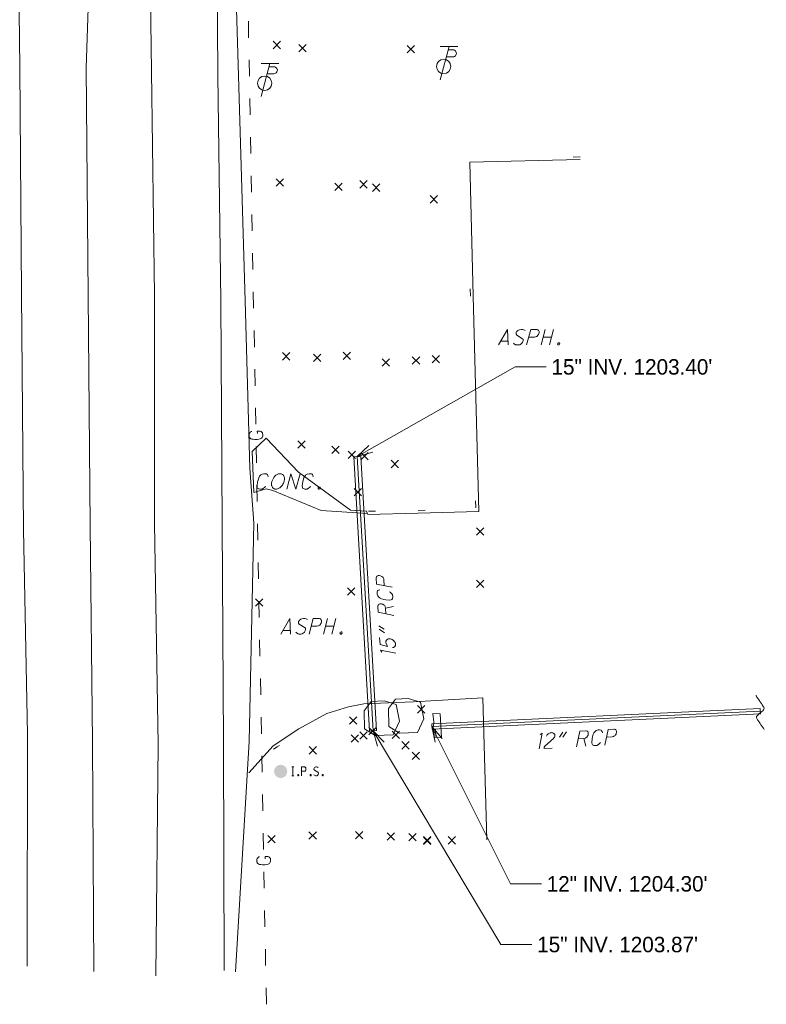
# Model space of a CAD drawing. Extents: x 2286160 to 2289356, y 637815 to 640647.
# Tile 6 of 52: x 2287376 to 2287511, y 638418 to 638596. Entities that reach past the tile are written whole.
import ezdxf

# ---------------------------------------------------------------- set-up
doc = ezdxf.new("R2010")
doc.units = 0
doc.header["$LTSCALE"] = 20
doc.header["$MEASUREMENT"] = 0
for name, pattern in [('DGN Style 1', [38.965558, 0.064835, -38.900723]), ('DGN Style 2', [64.834538, 38.900723, -25.933815]), ('DGN Style 3', [90.768354, 64.834538, -25.933815]), ('DGN Style 4', [103.800096, 51.867631, -25.933815, 0.064835, -25.933815]), ('DGN Style 5', [45.384177, 19.450361, -25.933815])]:
    doc.linetypes.add(name, pattern=pattern)
for name, color, linetype, lineweight, true_color in [('DR_X_Headwall', 7, 'DGN Style 1', 0, 0x00ffa1), ('DR_X_Storm_Sewer', 7, 'DGN Style 5', 0, 0x87cefa), ('PV_X_Curb', 7, 'DGN Style 1', 0, 0x00ffa1)]:
    doc.layers.add(name, color=color, linetype=linetype, lineweight=lineweight, true_color=true_color)
for name, color, linetype, lineweight in [('DR_X_Text', 7, 'Continuous', 0), ('PM_X_Edge_Line', 2, 'Continuous', 0), ('PV_X_COP', 4, 'DGN Style 4', 0), ('PV_X_EOP', 7, 'DGN Style 3', 0), ('RD_X_Cells', 7, 'Continuous', 0), ('RD_X_Text', 7, 'Continuous', 0), ('SV_P_Mon_Cells_Set', 7, 'Continuous', 0), ('SV_X_Break_Lines', 4, 'DGN Style 2', 0), ('SV_X_Random_Point', 7, 'Continuous', 0), ('UT_X_Gas', 2, 'Continuous', 0), ('UT_X_Misc_Cells', 7, 'Continuous', 0)]:
    doc.layers.add(name, color=color, linetype=linetype, lineweight=lineweight)
doc.styles.add('Slanted-Normal LS 0.50', font='font31.shx', dxfattribs={"height": 0.14})

# ---------------------------------------------------------------- blocks, each defined once
blk = doc.blocks.new('X_207')
at = {"layer": 'SV_X_Random_Point'}
for p, q in [((-0.067, -0.067), (0.067, 0.067)), ((-0.067, 0.067), (0.067, -0.067))]:
    blk.add_line(p, q, dxfattribs=at)
blk = doc.blocks.new('X_208')
at = {"layer": 'SV_X_Random_Point'}
for p, q in [((-0.067, -0.067), (0.067, 0.067)), ((-0.067, 0.067), (0.067, -0.067))]:
    blk.add_line(p, q, dxfattribs=at)
blk = doc.blocks.new('X_209')
at = {"layer": 'SV_X_Random_Point'}
for p, q in [((-0.067, -0.067), (0.067, 0.067)), ((-0.067, 0.067), (0.067, -0.067))]:
    blk.add_line(p, q, dxfattribs=at)
blk = doc.blocks.new('X_214')
at = {"layer": 'SV_X_Random_Point'}
for p, q in [((-0.067, -0.067), (0.067, 0.067)), ((-0.067, 0.067), (0.067, -0.067))]:
    blk.add_line(p, q, dxfattribs=at)
blk = doc.blocks.new('X_215')
at = {"layer": 'SV_X_Random_Point'}
for p, q in [((-0.067, -0.067), (0.067, 0.067)), ((-0.067, 0.067), (0.067, -0.067))]:
    blk.add_line(p, q, dxfattribs=at)
blk = doc.blocks.new('X_216')
at = {"layer": 'SV_X_Random_Point'}
for p, q in [((-0.067, -0.067), (0.067, 0.067)), ((-0.067, 0.067), (0.067, -0.067))]:
    blk.add_line(p, q, dxfattribs=at)
blk = doc.blocks.new('X_217')
at = {"layer": 'SV_X_Random_Point'}
for p, q in [((-0.067, -0.067), (0.067, 0.067)), ((-0.067, 0.067), (0.067, -0.067))]:
    blk.add_line(p, q, dxfattribs=at)
blk = doc.blocks.new('X_218')
at = {"layer": 'SV_X_Random_Point'}
for p, q in [((-0.067, -0.067), (0.067, 0.067)), ((-0.067, 0.067), (0.067, -0.067))]:
    blk.add_line(p, q, dxfattribs=at)
blk = doc.blocks.new('X_219')
at = {"layer": 'SV_X_Random_Point'}
for p, q in [((-0.067, -0.067), (0.067, 0.067)), ((-0.067, 0.067), (0.067, -0.067))]:
    blk.add_line(p, q, dxfattribs=at)
blk = doc.blocks.new('X_220')
at = {"layer": 'SV_X_Random_Point'}
for p, q in [((-0.067, -0.067), (0.067, 0.067)), ((-0.067, 0.067), (0.067, -0.067))]:
    blk.add_line(p, q, dxfattribs=at)
blk = doc.blocks.new('X_221')
at = {"layer": 'SV_X_Random_Point'}
for p, q in [((-0.067, -0.067), (0.067, 0.067)), ((-0.067, 0.067), (0.067, -0.067))]:
    blk.add_line(p, q, dxfattribs=at)
blk = doc.blocks.new('X_222')
at = {"layer": 'SV_X_Random_Point'}
for p, q in [((-0.067, -0.067), (0.067, 0.067)), ((-0.067, 0.067), (0.067, -0.067))]:
    blk.add_line(p, q, dxfattribs=at)
blk = doc.blocks.new('X_223')
at = {"layer": 'SV_X_Random_Point'}
for p, q in [((-0.067, -0.067), (0.067, 0.067)), ((-0.067, 0.067), (0.067, -0.067))]:
    blk.add_line(p, q, dxfattribs=at)
blk = doc.blocks.new('X_224')
at = {"layer": 'SV_X_Random_Point'}
for p, q in [((-0.067, -0.067), (0.067, 0.067)), ((-0.067, 0.067), (0.067, -0.067))]:
    blk.add_line(p, q, dxfattribs=at)
blk = doc.blocks.new('X_225')
at = {"layer": 'SV_X_Random_Point'}
for p, q in [((-0.067, -0.067), (0.067, 0.067)), ((-0.067, 0.067), (0.067, -0.067))]:
    blk.add_line(p, q, dxfattribs=at)
blk = doc.blocks.new('X_226')
at = {"layer": 'SV_X_Random_Point'}
for p, q in [((-0.067, -0.067), (0.067, 0.067)), ((-0.067, 0.067), (0.067, -0.067))]:
    blk.add_line(p, q, dxfattribs=at)
blk = doc.blocks.new('X_227')
at = {"layer": 'SV_X_Random_Point'}
for p, q in [((-0.067, -0.067), (0.067, 0.067)), ((-0.067, 0.067), (0.067, -0.067))]:
    blk.add_line(p, q, dxfattribs=at)
blk = doc.blocks.new('X_228')
at = {"layer": 'SV_X_Random_Point'}
for p, q in [((-0.067, -0.067), (0.067, 0.067)), ((-0.067, 0.067), (0.067, -0.067))]:
    blk.add_line(p, q, dxfattribs=at)
blk = doc.blocks.new('X_229')
at = {"layer": 'SV_X_Random_Point'}
for p, q in [((-0.067, -0.067), (0.067, 0.067)), ((-0.067, 0.067), (0.067, -0.067))]:
    blk.add_line(p, q, dxfattribs=at)
blk = doc.blocks.new('X_230')
at = {"layer": 'SV_X_Random_Point'}
for p, q in [((-0.067, -0.067), (0.067, 0.067)), ((-0.067, 0.067), (0.067, -0.067))]:
    blk.add_line(p, q, dxfattribs=at)
blk = doc.blocks.new('X_231')
at = {"layer": 'SV_X_Random_Point'}
for p, q in [((-0.067, -0.067), (0.067, 0.067)), ((-0.067, 0.067), (0.067, -0.067))]:
    blk.add_line(p, q, dxfattribs=at)
blk = doc.blocks.new('X_232')
at = {"layer": 'SV_X_Random_Point'}
for p, q in [((-0.067, -0.067), (0.067, 0.067)), ((-0.067, 0.067), (0.067, -0.067))]:
    blk.add_line(p, q, dxfattribs=at)
blk = doc.blocks.new('X_233')
at = {"layer": 'SV_X_Random_Point'}
for p, q in [((-0.067, -0.067), (0.067, 0.067)), ((-0.067, 0.067), (0.067, -0.067))]:
    blk.add_line(p, q, dxfattribs=at)
blk = doc.blocks.new('X_234')
at = {"layer": 'SV_X_Random_Point'}
for p, q in [((-0.067, -0.067), (0.067, 0.067)), ((-0.067, 0.067), (0.067, -0.067))]:
    blk.add_line(p, q, dxfattribs=at)
blk = doc.blocks.new('X_235')
at = {"layer": 'SV_X_Random_Point'}
for p, q in [((-0.067, -0.067), (0.067, 0.067)), ((-0.067, 0.067), (0.067, -0.067))]:
    blk.add_line(p, q, dxfattribs=at)
blk = doc.blocks.new('X_236')
at = {"layer": 'SV_X_Random_Point'}
for p, q in [((-0.067, -0.067), (0.067, 0.067)), ((-0.067, 0.067), (0.067, -0.067))]:
    blk.add_line(p, q, dxfattribs=at)
blk = doc.blocks.new('X_237')
at = {"layer": 'SV_X_Random_Point'}
for p, q in [((-0.067, -0.067), (0.067, 0.067)), ((-0.067, 0.067), (0.067, -0.067))]:
    blk.add_line(p, q, dxfattribs=at)
blk = doc.blocks.new('X_238')
at = {"layer": 'SV_X_Random_Point'}
for p, q in [((-0.067, -0.067), (0.067, 0.067)), ((-0.067, 0.067), (0.067, -0.067))]:
    blk.add_line(p, q, dxfattribs=at)
blk = doc.blocks.new('X_239')
at = {"layer": 'SV_X_Random_Point'}
for p, q in [((-0.067, -0.067), (0.067, 0.067)), ((-0.067, 0.067), (0.067, -0.067))]:
    blk.add_line(p, q, dxfattribs=at)
blk = doc.blocks.new('X_240')
at = {"layer": 'SV_X_Random_Point'}
for p, q in [((-0.067, -0.067), (0.067, 0.067)), ((-0.067, 0.067), (0.067, -0.067))]:
    blk.add_line(p, q, dxfattribs=at)
blk = doc.blocks.new('X_241')
at = {"layer": 'SV_X_Random_Point'}
for p, q in [((-0.067, -0.067), (0.067, 0.067)), ((-0.067, 0.067), (0.067, -0.067))]:
    blk.add_line(p, q, dxfattribs=at)
blk = doc.blocks.new('X_242')
at = {"layer": 'SV_X_Random_Point'}
for p, q in [((-0.067, -0.067), (0.067, 0.067)), ((-0.067, 0.067), (0.067, -0.067))]:
    blk.add_line(p, q, dxfattribs=at)
blk = doc.blocks.new('X_243')
at = {"layer": 'SV_X_Random_Point'}
for p, q in [((-0.067, -0.067), (0.067, 0.067)), ((-0.067, 0.067), (0.067, -0.067))]:
    blk.add_line(p, q, dxfattribs=at)
blk = doc.blocks.new('X_244')
at = {"layer": 'SV_X_Random_Point'}
for p, q in [((-0.067, -0.067), (0.067, 0.067)), ((-0.067, 0.067), (0.067, -0.067))]:
    blk.add_line(p, q, dxfattribs=at)
blk = doc.blocks.new('X_245')
at = {"layer": 'SV_X_Random_Point'}
for p, q in [((-0.067, -0.067), (0.067, 0.067)), ((-0.067, 0.067), (0.067, -0.067))]:
    blk.add_line(p, q, dxfattribs=at)
blk = doc.blocks.new('X_246')
at = {"layer": 'SV_X_Random_Point'}
for p, q in [((-0.067, -0.067), (0.067, 0.067)), ((-0.067, 0.067), (0.067, -0.067))]:
    blk.add_line(p, q, dxfattribs=at)
blk = doc.blocks.new('X_247')
at = {"layer": 'SV_X_Random_Point'}
for p, q in [((-0.067, -0.067), (0.067, 0.067)), ((-0.067, 0.067), (0.067, -0.067))]:
    blk.add_line(p, q, dxfattribs=at)
blk = doc.blocks.new('X_248')
at = {"layer": 'SV_X_Random_Point'}
for p, q in [((-0.067, -0.067), (0.067, 0.067)), ((-0.067, 0.067), (0.067, -0.067))]:
    blk.add_line(p, q, dxfattribs=at)
blk = doc.blocks.new('X_249')
at = {"layer": 'SV_X_Random_Point'}
for p, q in [((-0.067, -0.067), (0.067, 0.067)), ((-0.067, 0.067), (0.067, -0.067))]:
    blk.add_line(p, q, dxfattribs=at)
blk = doc.blocks.new('X_250')
at = {"layer": 'SV_X_Random_Point'}
for p, q in [((-0.067, -0.067), (0.067, 0.067)), ((-0.067, 0.067), (0.067, -0.067))]:
    blk.add_line(p, q, dxfattribs=at)
blk = doc.blocks.new('X_251')
at = {"layer": 'SV_X_Random_Point'}
for p, q in [((-0.067, -0.067), (0.067, 0.067)), ((-0.067, 0.067), (0.067, -0.067))]:
    blk.add_line(p, q, dxfattribs=at)
blk = doc.blocks.new('*U1909')
at = {"layer": 'DR_X_Text'}
for p, q in [((2287441.15, 638486.46), (2287442.11, 638485.83)), ((2287441.18, 638485.82), (2287442.15, 638485.19))]:
    blk.add_line(p, q, dxfattribs=at)
blk = doc.blocks.new('*U1910')
at = {"layer": 'DR_X_Text'}
blk.add_line((2287442.33, 638489.64), (2287443.75, 638489.96), dxfattribs=at)
at = {"layer": 'DR_X_Text', "flags": 128}
blk.add_lwpolyline([(2287443.84, 638488.31), (2287441.01, 638488.9), (2287440.95, 638489.96), (2287440.96, 638490.07), (2287441, 638490.2), (2287441.04, 638490.27), (2287441.08, 638490.32), (2287441.19, 638490.39), (2287441.29, 638490.42), (2287441.4, 638490.42), (2287441.58, 638490.41), (2287441.74, 638490.38), (2287441.83, 638490.34), (2287441.97, 638490.26), (2287442.13, 638490.16), (2287442.2, 638490.05), (2287442.25, 638489.96), (2287442.27, 638489.92), (2287442.3, 638489.86), (2287442.33, 638489.64), (2287442.39, 638488.6)], dxfattribs=at)
blk = doc.blocks.new('*U1911')
at = {"layer": 'DR_X_Text'}
for p, q in [((2287475.07, 638467.26), (2287474.44, 638466.29)), ((2287474.43, 638467.22), (2287473.8, 638466.26))]:
    blk.add_line(p, q, dxfattribs=at)
blk = doc.blocks.new('*U1912')
at = {"layer": 'DR_X_Text'}
blk.add_line((2287478.25, 638466.07), (2287478.58, 638464.65), dxfattribs=at)
at = {"layer": 'DR_X_Text', "flags": 128}
blk.add_lwpolyline([(2287476.93, 638464.56), (2287477.51, 638467.4), (2287478.57, 638467.46), (2287478.68, 638467.44), (2287478.82, 638467.4), (2287478.89, 638467.36), (2287478.93, 638467.32), (2287479, 638467.22), (2287479.03, 638467.11), (2287479.04, 638467), (2287479.03, 638466.82), (2287478.99, 638466.66), (2287478.95, 638466.57), (2287478.87, 638466.44), (2287478.77, 638466.28), (2287478.66, 638466.2), (2287478.58, 638466.15), (2287478.54, 638466.13), (2287478.47, 638466.1), (2287478.25, 638466.07), (2287477.22, 638466.01)], dxfattribs=at)
blk = doc.blocks.new('*U1913')
at = {"layer": 'RD_X_Text'}
blk.add_line((2287464.48, 638537.95), (2287463.18, 638537.95), dxfattribs=at)
at = {"layer": 'RD_X_Text', "flags": 128}
blk.add_lwpolyline([(2287462.78, 638537.29), (2287464.41, 638540.09), (2287464.52, 638537.29)], dxfattribs=at)
blk = doc.blocks.new('*U1914')
at = {"layer": 'RD_X_Text'}
for p, q in [((2287471.23, 638540.09), (2287470.48, 638537.29)), ((2287472.37, 638538.7), (2287470.85, 638538.7)), ((2287472, 638537.29), (2287472.75, 638540.09))]:
    blk.add_line(p, q, dxfattribs=at)
blk = doc.blocks.new('*U1915')
at = {"layer": 'RD_X_Text'}
blk.add_line((2287425.09, 638485.62), (2287423.79, 638485.62), dxfattribs=at)
at = {"layer": 'RD_X_Text', "flags": 128}
blk.add_lwpolyline([(2287423.39, 638484.96), (2287425.03, 638487.76), (2287425.14, 638484.96)], dxfattribs=at)
blk = doc.blocks.new('*U1916')
at = {"layer": 'RD_X_Text'}
for p, q in [((2287431.84, 638487.76), (2287431.09, 638484.96)), ((2287432.61, 638484.96), (2287433.36, 638487.76)), ((2287432.98, 638486.37), (2287431.46, 638486.37))]:
    blk.add_line(p, q, dxfattribs=at)

msp = doc.modelspace()

# ---------------------------------------------------------------- hatches: boundary and pattern name
at = {"layer": 'SV_P_Mon_Cells_Set'}
h = msp.add_hatch(color=256, dxfattribs=at)
edge = h.paths.add_edge_path()
edge.add_arc((2287423.35, 638460.09), 1.2, 0, 360)

# ---------------------------------------------------------------- linework, layer by layer
at = {"layer": 'DR_X_Headwall', "flags": 128}
msp.add_lwpolyline([(2287451.44, 638466.38), (2287451.26, 638470.31), (2287452, 638470.27), (2287452.17, 638466.43), (2287451.44, 638466.38)], dxfattribs=at)
at = {"layer": 'DR_X_Storm_Sewer'}
for p, q in [((2287437.85, 638517.11), (2287436.61, 638517.04)), ((2287510.23, 638470.49), (2287510.18, 638471.48)), ((2287440.69, 638467.48), (2287439.44, 638467.4)), ((2287450.75, 638467.73), (2287450.71, 638468.73))]:
    msp.add_line(p, q, dxfattribs=at)
at = {"layer": 'DR_X_Storm_Sewer', "flags": 128}
for points in [[(2287439.44, 638467.4), (2287436.61, 638517.04)], [(2287440.07, 638467.44), (2287437.23, 638517.07)], [(2287440.69, 638467.48), (2287437.85, 638517.11)], [(2287450.71, 638468.73), (2287510.18, 638471.48)], [(2287450.73, 638468.23), (2287510.2, 638470.98)], [(2287450.75, 638467.73), (2287510.23, 638470.49)]]:
    msp.add_lwpolyline(points, dxfattribs=at)
at = {"layer": 'DR_X_Storm_Sewer'}
msp.add_open_spline([(2287510.9, 638467.66), (2287510.44, 638468.33), (2287509.98, 638469), (2287509.52, 638469.66), (2287509.06, 638470.33), (2287511.26, 638471.05), (2287510.81, 638471.72), (2287510.33, 638472.42), (2287509.86, 638473.12), (2287509.38, 638473.81)], degree=3, knots=[0, 0, 0, 0, 0.329, 0.329, 0.329, 0.657664, 0.657664, 0.657664, 1, 1, 1, 1], dxfattribs=at)
at = {"layer": 'DR_X_Text'}
for p, q in [((2287437.23, 638517.07), (2287465.8, 638533.31)), ((2287471.4, 638533.31), (2287465.8, 638533.31)), ((2287440.07, 638467.44), (2287463.21, 638428.75)), ((2287450.73, 638468.23), (2287464.94, 638439.74)), ((2287470.54, 638439.74), (2287464.94, 638439.74)), ((2287468.81, 638428.75), (2287463.21, 638428.75))]:
    msp.add_line(p, q, dxfattribs=at)
at = {"layer": 'DR_X_Text', "flags": 128}
for points in [[(2287440.01, 638517.85), (2287437.23, 638517.07), (2287439.32, 638519.06)], [(2287443.55, 638493.42), (2287440.71, 638494.01), (2287440.65, 638495.06), (2287440.67, 638495.17), (2287440.71, 638495.31), (2287440.75, 638495.38), (2287440.79, 638495.42), (2287440.89, 638495.5), (2287441, 638495.52), (2287441.18, 638495.53), (2287441.45, 638495.48), (2287441.54, 638495.44), (2287441.67, 638495.36), (2287441.83, 638495.26), (2287441.91, 638495.16), (2287441.96, 638495.07), (2287442.01, 638494.96), (2287442.04, 638494.77), (2287442.1, 638493.71)], [(2287441.32, 638492.98), (2287441.09, 638492.92), (2287440.96, 638492.85), (2287440.87, 638492.76), (2287440.84, 638492.67), (2287440.8, 638492.44), (2287440.82, 638492.2), (2287440.92, 638491.88), (2287441.07, 638491.66), (2287441.19, 638491.56), (2287441.35, 638491.44), (2287441.6, 638491.32), (2287442.04, 638491.21), (2287442.38, 638491.14), (2287443.11, 638491.1), (2287443.37, 638491.13), (2287443.48, 638491.18), (2287443.58, 638491.32), (2287443.62, 638491.46), (2287443.66, 638491.61), (2287443.64, 638491.81), (2287443.61, 638492.01), (2287443.58, 638492.09), (2287443.53, 638492.18), (2287443.44, 638492.28), (2287443.32, 638492.41), (2287443.18, 638492.53), (2287443.07, 638492.62)], [(2287441.27, 638484.34), (2287441.34, 638483.05), (2287442.69, 638482.68), (2287442.46, 638483.22), (2287442.43, 638483.31), (2287442.4, 638483.41), (2287442.4, 638483.52), (2287442.41, 638483.64), (2287442.43, 638483.7), (2287442.47, 638483.79), (2287442.55, 638483.91), (2287442.61, 638483.96), (2287442.7, 638484.01), (2287442.76, 638484.03), (2287442.85, 638484.06), (2287442.96, 638484.09), (2287443.18, 638484.08), (2287443.25, 638484.06), (2287443.38, 638484.02), (2287443.54, 638483.97), (2287443.75, 638483.8), (2287443.86, 638483.7), (2287443.98, 638483.55), (2287444.08, 638483.4), (2287444.13, 638483.23), (2287444.14, 638483.09), (2287444.13, 638482.94), (2287444.11, 638482.87), (2287444.07, 638482.78), (2287444.01, 638482.69), (2287443.95, 638482.64), (2287443.84, 638482.57), (2287443.76, 638482.52), (2287443.6, 638482.49)], [(2287444.23, 638481.47), (2287441.4, 638482.05), (2287441.66, 638481.67)], [(2287440.9, 638464.68), (2287440.07, 638467.44), (2287442.1, 638465.4)], [(2287451.35, 638465.41), (2287450.73, 638468.23), (2287452.61, 638466.03)], [(2287481.6, 638467.08), (2287481.54, 638467.32), (2287481.46, 638467.45), (2287481.37, 638467.53), (2287481.28, 638467.57), (2287481.06, 638467.6), (2287480.82, 638467.59), (2287480.49, 638467.48), (2287480.28, 638467.33), (2287480.17, 638467.22), (2287480.05, 638467.06), (2287479.93, 638466.81), (2287479.83, 638466.36), (2287479.76, 638466.02), (2287479.71, 638465.29), (2287479.75, 638465.03), (2287479.8, 638464.92), (2287479.94, 638464.82), (2287480.07, 638464.78), (2287480.23, 638464.75), (2287480.42, 638464.76), (2287480.62, 638464.79), (2287480.71, 638464.82), (2287480.79, 638464.87), (2287480.9, 638464.96), (2287481.02, 638465.08), (2287481.15, 638465.22), (2287481.23, 638465.33)], [(2287482.03, 638464.85), (2287482.62, 638467.69), (2287483.68, 638467.75), (2287483.79, 638467.73), (2287483.92, 638467.7), (2287483.99, 638467.66), (2287484.04, 638467.61), (2287484.11, 638467.51), (2287484.14, 638467.4), (2287484.15, 638467.22), (2287484.1, 638466.96), (2287484.06, 638466.86), (2287483.98, 638466.73), (2287483.88, 638466.57), (2287483.77, 638466.5), (2287483.68, 638466.45), (2287483.58, 638466.4), (2287483.38, 638466.36), (2287482.32, 638466.3)], [(2287470.13, 638464.17), (2287470.71, 638467.01), (2287470.32, 638466.75)], [(2287471.49, 638466.48), (2287471.59, 638466.68), (2287471.66, 638466.75), (2287471.78, 638466.87), (2287471.99, 638467.01), (2287472.15, 638467.07), (2287472.3, 638467.1), (2287472.43, 638467.11), (2287472.56, 638467.09), (2287472.63, 638467.07), (2287472.77, 638467.01), (2287472.88, 638466.91), (2287472.96, 638466.8), (2287472.98, 638466.67), (2287472.99, 638466.52), (2287472.96, 638466.41), (2287472.92, 638466.29), (2287472.82, 638466.16), (2287472.73, 638466.06), (2287471.18, 638464.67), (2287471.14, 638464.6), (2287471.1, 638464.53), (2287471.08, 638464.49), (2287471.03, 638464.22), (2287472.52, 638464.31)]]:
    msp.add_lwpolyline(points, dxfattribs=at)
at = {"layer": 'PM_X_Edge_Line', "flags": 128}
for points in [[(2287364.86, 639262.14), (2287365.64, 639221.07), (2287366.4, 639180.81), (2287367.51, 639140.22), (2287368.3, 639097.48), (2287369.45, 639056.34), (2287370.12, 639016.09), (2287370.8, 638976.58), (2287371.46, 638936.48), (2287372.27, 638894.7), (2287373, 638855.63), (2287373.64, 638807.93), (2287374.33, 638763.73), (2287375.08, 638718.78), (2287375.33, 638673.69), (2287375.61, 638632.68), (2287376.13, 638587.49), (2287376.46, 638546.67), (2287376.81, 638503.82), (2287377.5, 638466.86), (2287377.45, 638424.81)], [(2287388.91, 639260.46), (2287389.65, 639221.05), (2287390.53, 639180.92), (2287391.65, 639140.11), (2287392.75, 639097.03), (2287393.78, 639055.97), (2287394.56, 639015.47), (2287395.75, 638976.83), (2287397.53, 638934.91), (2287399.3, 638894.68), (2287401.63, 638853.26), (2287404.27, 638808.91), (2287406.58, 638762.6), (2287408.85, 638716.76), (2287410.73, 638671.93), (2287411.7, 638630.26), (2287411.96, 638586.09), (2287412.51, 638545.24), (2287412.76, 638504.84), (2287413, 638465.39), (2287413.12, 638424.03)]]:
    msp.add_lwpolyline(points, dxfattribs=at)
at = {"layer": 'PV_X_COP', "flags": 128}
msp.add_lwpolyline([(2287376.34, 639283.9), (2287376.83, 639261.06), (2287377.67, 639220.64), (2287378.63, 639181.27), (2287379.62, 639140.31), (2287380.62, 639097.44), (2287381.61, 639055.85), (2287382.27, 639015.5), (2287383.14, 638976.38), (2287383.64, 638935.65), (2287384.55, 638894.73), (2287385.52, 638854.77), (2287385.71, 638807.79), (2287386.53, 638763.81), (2287386.79, 638718.79), (2287387.45, 638672.11), (2287389.63, 638631.95), (2287388.12, 638587.45), (2287388.49, 638546.22), (2287388.86, 638504.62), (2287389.31, 638465.37), (2287389.55, 638423.86)], dxfattribs=at)
at = {"layer": 'PV_X_Curb'}
for p, q in [((2287477.57, 638571.33), (2287457.07, 638570.83)), ((2287457.7, 638546.13), (2287457.07, 638570.83)), ((2287458.66, 638507.78), (2287457.7, 638546.13)), ((2287439.23, 638507.17), (2287448.22, 638507.34)), ((2287448.22, 638507.34), (2287458.66, 638507.78))]:
    msp.add_line(p, q, dxfattribs=at)
at = {"layer": 'PV_X_Curb', "flags": 128}
msp.add_lwpolyline([(2287422.06, 638464.09), (2287422.73, 638464.51), (2287426.86, 638467.35), (2287431.57, 638469.98), (2287432.75, 638470.33), (2287435.8, 638471.29), (2287437.92, 638471.7), (2287438.83, 638471.81), (2287447.48, 638472.19), (2287459.51, 638472.87), (2287460.15, 638447.67)], dxfattribs=at)
at = {"layer": 'PV_X_EOP'}
msp.add_line((2287477.59, 638570.83), (2287457.6, 638570.34), dxfattribs=at)
at = {"layer": 'PV_X_EOP', "flags": 128}
for points in [[(2287391.72, 639261.53), (2287392.47, 639220.98), (2287393.32, 639180.85), (2287394.08, 639139.83), (2287395.22, 639097.24), (2287395.88, 639056.14), (2287397.04, 639015.27), (2287398.47, 638976.77), (2287399.8, 638934.7), (2287402.74, 638895.05), (2287405.71, 638853.45), (2287407.36, 638809.27), (2287409.49, 638762.27), (2287411.49, 638716.81), (2287413.14, 638671.69), (2287414.43, 638630.77), (2287415.74, 638586.02), (2287416.9, 638545.29), (2287417.78, 638514.98), (2287418.48, 638505.03), (2287417.63, 638465.51), (2287415.18, 638423.83)], [(2287439.1, 638506.59), (2287448.16, 638506.82), (2287459.23, 638507.14), (2287458.19, 638546.17), (2287457.6, 638570.34)], [(2287439.06, 638506.79), (2287430.67, 638507.29), (2287421.94, 638510.96), (2287420.73, 638511.24), (2287418.48, 638510.57), (2287418.18, 638518.01), (2287420.75, 638520.4), (2287426.56, 638514.27), (2287436.02, 638507.35), (2287438.87, 638507.18), (2287439.06, 638506.79)], [(2287417.6, 638459.82), (2287421.99, 638464.69), (2287426.63, 638467.8), (2287431.73, 638470.55), (2287435.64, 638471.75), (2287438.41, 638472.32), (2287447.37, 638472.66), (2287459.97, 638473.4), (2287460.68, 638447.73)]]:
    msp.add_lwpolyline(points, dxfattribs=at)
at = {"layer": 'RD_X_Cells', "flags": 128}
for points in [[(2287438.54, 638467.78), (2287438.46, 638471.08), (2287439.71, 638472.75), (2287442.06, 638472.88), (2287444.26, 638472.23), (2287444.86, 638469.18), (2287443.73, 638466.7), (2287440.46, 638466.58), (2287438.54, 638467.78)], [(2287442.94, 638468.19), (2287442.87, 638471.49), (2287444.12, 638473.16), (2287446.46, 638473.29), (2287448.67, 638472.64), (2287449.27, 638469.59), (2287448.14, 638467.11), (2287444.87, 638466.99), (2287442.94, 638468.19)]]:
    msp.add_lwpolyline(points, dxfattribs=at)
at = {"layer": 'RD_X_Text', "flags": 128}
for points in [[(2287467.63, 638539.89), (2287467.48, 638539.98), (2287467.35, 638540.04), (2287467.12, 638540.09), (2287466.95, 638540.09), (2287466.88, 638540.09), (2287466.57, 638540.02), (2287466.42, 638539.95), (2287466.31, 638539.89), (2287466.15, 638539.78), (2287466.07, 638539.69), (2287466, 638539.54), (2287465.98, 638539.4), (2287465.98, 638539.23), (2287466.11, 638539.07), (2287467.15, 638538.41), (2287467.23, 638538.32), (2287467.26, 638538.23), (2287467.26, 638538.15), (2287467.23, 638538.04), (2287467.19, 638537.9), (2287467.17, 638537.84), (2287467.12, 638537.75), (2287467.04, 638537.64), (2287466.97, 638537.55), (2287466.84, 638537.42), (2287466.66, 638537.33), (2287466.57, 638537.31), (2287466.38, 638537.29), (2287466.07, 638537.29), (2287465.89, 638537.33), (2287465.63, 638537.49), (2287465.49, 638537.62)], [(2287467.87, 638537.29), (2287468.62, 638540.09), (2287469.68, 638540.09), (2287469.79, 638540.06), (2287469.92, 638540.02), (2287469.99, 638539.98), (2287470.03, 638539.93), (2287470.1, 638539.82), (2287470.12, 638539.71), (2287470.12, 638539.54), (2287470.06, 638539.27), (2287470.01, 638539.18), (2287469.92, 638539.05), (2287469.81, 638538.9), (2287469.7, 638538.83), (2287469.62, 638538.79), (2287469.51, 638538.74), (2287469.31, 638538.72), (2287468.25, 638538.72)], [(2287473.67, 638537.66), (2287473.78, 638537.66), (2287473.83, 638537.62), (2287473.87, 638537.53), (2287473.85, 638537.42), (2287473.76, 638537.33), (2287473.67, 638537.29), (2287473.56, 638537.29), (2287473.52, 638537.33), (2287473.47, 638537.42), (2287473.5, 638537.53), (2287473.58, 638537.62), (2287473.67, 638537.66)], [(2287421.08, 638513.43), (2287421.04, 638513.67), (2287420.97, 638513.81), (2287420.88, 638513.89), (2287420.8, 638513.94), (2287420.58, 638513.98), (2287420.33, 638513.98), (2287420, 638513.89), (2287419.78, 638513.76), (2287419.67, 638513.65), (2287419.54, 638513.5), (2287419.41, 638513.25), (2287419.28, 638512.81), (2287419.19, 638512.48), (2287419.1, 638511.76), (2287419.12, 638511.49), (2287419.17, 638511.38), (2287419.3, 638511.27), (2287419.43, 638511.23), (2287419.58, 638511.18), (2287419.78, 638511.18), (2287419.98, 638511.2), (2287420.07, 638511.23), (2287420.16, 638511.27), (2287420.27, 638511.36), (2287420.4, 638511.47), (2287420.53, 638511.6), (2287420.62, 638511.71)], [(2287423.02, 638513.96), (2287422.96, 638513.94), (2287422.87, 638513.92), (2287422.74, 638513.85), (2287422.6, 638513.78), (2287422.47, 638513.7), (2287422.27, 638513.5), (2287422.1, 638513.28), (2287421.97, 638513.06), (2287421.77, 638512.57), (2287421.7, 638512.26), (2287421.7, 638512.04), (2287421.72, 638511.87), (2287421.74, 638511.78), (2287421.79, 638511.67), (2287421.85, 638511.56), (2287421.9, 638511.49), (2287421.94, 638511.42), (2287422.01, 638511.36), (2287422.1, 638511.29), (2287422.27, 638511.2), (2287422.38, 638511.18), (2287422.6, 638511.18), (2287422.8, 638511.23), (2287422.91, 638511.27), (2287423.05, 638511.34), (2287423.2, 638511.42), (2287423.29, 638511.49), (2287423.44, 638511.65), (2287423.55, 638511.78), (2287423.66, 638511.91), (2287423.77, 638512.06), (2287423.86, 638512.24), (2287423.93, 638512.42), (2287423.99, 638512.62), (2287424.04, 638513.01), (2287424.02, 638513.19), (2287423.97, 638513.41), (2287423.84, 638513.7), (2287423.68, 638513.85), (2287423.57, 638513.92), (2287423.46, 638513.96), (2287423.33, 638513.98), (2287423.18, 638513.98), (2287423.02, 638513.96)], [(2287424.46, 638511.18), (2287425.21, 638513.98), (2287426.11, 638511.18), (2287426.86, 638513.98)], [(2287429.24, 638513.43), (2287429.2, 638513.67), (2287429.13, 638513.81), (2287429.04, 638513.89), (2287428.95, 638513.94), (2287428.73, 638513.98), (2287428.49, 638513.98), (2287428.16, 638513.89), (2287427.94, 638513.76), (2287427.83, 638513.65), (2287427.7, 638513.5), (2287427.56, 638513.25), (2287427.43, 638512.81), (2287427.34, 638512.48), (2287427.26, 638511.76), (2287427.28, 638511.49), (2287427.32, 638511.38), (2287427.45, 638511.27), (2287427.59, 638511.23), (2287427.74, 638511.18), (2287427.94, 638511.18), (2287428.14, 638511.2), (2287428.23, 638511.23), (2287428.31, 638511.27), (2287428.42, 638511.36), (2287428.56, 638511.47), (2287428.69, 638511.6), (2287428.78, 638511.71)], [(2287430.34, 638511.56), (2287430.45, 638511.56), (2287430.5, 638511.51), (2287430.54, 638511.42), (2287430.52, 638511.31), (2287430.43, 638511.23), (2287430.34, 638511.18), (2287430.23, 638511.18), (2287430.19, 638511.23), (2287430.14, 638511.31), (2287430.17, 638511.42), (2287430.25, 638511.51), (2287430.34, 638511.56)], [(2287428.24, 638487.56), (2287428.09, 638487.65), (2287427.96, 638487.72), (2287427.74, 638487.76), (2287427.56, 638487.76), (2287427.49, 638487.76), (2287427.19, 638487.7), (2287427.03, 638487.63), (2287426.92, 638487.56), (2287426.77, 638487.45), (2287426.68, 638487.36), (2287426.61, 638487.21), (2287426.59, 638487.08), (2287426.59, 638486.9), (2287426.72, 638486.75), (2287427.76, 638486.09), (2287427.85, 638486), (2287427.87, 638485.91), (2287427.87, 638485.82), (2287427.85, 638485.71), (2287427.8, 638485.58), (2287427.78, 638485.51), (2287427.74, 638485.42), (2287427.65, 638485.31), (2287427.58, 638485.23), (2287427.45, 638485.09), (2287427.27, 638485.01), (2287427.19, 638484.98), (2287426.99, 638484.96), (2287426.68, 638484.96), (2287426.5, 638485.01), (2287426.24, 638485.16), (2287426.11, 638485.29)], [(2287428.49, 638484.96), (2287429.24, 638487.76), (2287430.29, 638487.76), (2287430.4, 638487.74), (2287430.54, 638487.7), (2287430.6, 638487.65), (2287430.65, 638487.61), (2287430.71, 638487.5), (2287430.74, 638487.39), (2287430.74, 638487.21), (2287430.67, 638486.95), (2287430.63, 638486.86), (2287430.54, 638486.73), (2287430.43, 638486.57), (2287430.32, 638486.51), (2287430.23, 638486.46), (2287430.12, 638486.42), (2287429.92, 638486.39), (2287428.86, 638486.39)], [(2287434.28, 638485.34), (2287434.39, 638485.34), (2287434.44, 638485.29), (2287434.48, 638485.2), (2287434.46, 638485.09), (2287434.37, 638485.01), (2287434.28, 638484.96), (2287434.17, 638484.96), (2287434.13, 638485.01), (2287434.09, 638485.09), (2287434.11, 638485.2), (2287434.2, 638485.29), (2287434.28, 638485.34)]]:
    msp.add_lwpolyline(points, dxfattribs=at)
at = {"layer": 'SV_P_Mon_Cells_Set', "flags": 128}
for points in [[(2287425.37, 638460.9), (2287425.73, 638460.9)], [(2287425.55, 638459.3), (2287425.55, 638460.9)], [(2287427.12, 638459.3), (2287427.12, 638460.9), (2287427.64, 638460.9), (2287427.7, 638460.88), (2287427.78, 638460.86), (2287427.81, 638460.83), (2287427.84, 638460.81), (2287427.89, 638460.75), (2287427.92, 638460.68), (2287427.94, 638460.58), (2287427.94, 638460.43), (2287427.93, 638460.38), (2287427.91, 638460.3), (2287427.87, 638460.22), (2287427.82, 638460.18), (2287427.79, 638460.15), (2287427.73, 638460.13), (2287427.64, 638460.12), (2287427.12, 638460.12)], [(2287430.12, 638460.78), (2287430.1, 638460.81), (2287430.07, 638460.83), (2287429.97, 638460.87), (2287429.85, 638460.9), (2287429.76, 638460.9), (2287429.73, 638460.9), (2287429.58, 638460.86), (2287429.46, 638460.78), (2287429.39, 638460.68), (2287429.36, 638460.58), (2287429.36, 638460.51), (2287429.39, 638460.41), (2287429.47, 638460.32), (2287430.08, 638459.94), (2287430.14, 638459.89), (2287430.16, 638459.84), (2287430.18, 638459.76), (2287430.18, 638459.69), (2287430.17, 638459.61), (2287430.16, 638459.56), (2287430.14, 638459.5), (2287430.11, 638459.45), (2287430.09, 638459.41), (2287430.06, 638459.37), (2287430.03, 638459.35), (2287429.98, 638459.32), (2287429.95, 638459.31), (2287429.85, 638459.3), (2287429.69, 638459.3), (2287429.6, 638459.32), (2287429.45, 638459.41), (2287429.36, 638459.49)], [(2287425.37, 638459.3), (2287425.73, 638459.3)], [(2287426.51, 638459.51), (2287426.56, 638459.51), (2287426.6, 638459.49), (2287426.63, 638459.44), (2287426.63, 638459.37), (2287426.6, 638459.32), (2287426.56, 638459.3), (2287426.51, 638459.3), (2287426.48, 638459.32), (2287426.44, 638459.37), (2287426.44, 638459.44), (2287426.48, 638459.49), (2287426.51, 638459.51)], [(2287428.76, 638459.51), (2287428.81, 638459.51), (2287428.85, 638459.49), (2287428.88, 638459.44), (2287428.88, 638459.37), (2287428.85, 638459.32), (2287428.81, 638459.3), (2287428.76, 638459.3), (2287428.72, 638459.32), (2287428.69, 638459.37), (2287428.69, 638459.44), (2287428.72, 638459.49), (2287428.76, 638459.51)], [(2287430.94, 638459.51), (2287431, 638459.51), (2287431.03, 638459.49), (2287431.06, 638459.44), (2287431.06, 638459.37), (2287431.03, 638459.32), (2287431, 638459.3), (2287430.94, 638459.3), (2287430.91, 638459.32), (2287430.87, 638459.37), (2287430.87, 638459.44), (2287430.91, 638459.49), (2287430.94, 638459.51)]]:
    msp.add_lwpolyline(points, dxfattribs=at)
at = {"layer": 'SV_X_Break_Lines', "flags": 128}
for points in [[(2287400.77, 638423.1), (2287401.15, 638464.97), (2287400.52, 638504.96), (2287400.49, 638546.3), (2287399.97, 638586.83), (2287399.41, 638631.76), (2287398.59, 638671.91), (2287396.97, 638718.67), (2287394.79, 638763.94), (2287392.37, 638807.89), (2287389.48, 638854.77), (2287387.19, 638894.31), (2287384.91, 638935.64), (2287383.42, 638957.23)], [(2287451.08, 638468.99), (2287450.91, 638470.57), (2287452.23, 638470.52), (2287452.46, 638466.22), (2287451.18, 638466.16), (2287450.96, 638467.96), (2287451.08, 638468.99)]]:
    msp.add_lwpolyline(points, dxfattribs=at)
at = {"layer": 'UT_X_Gas'}
for p, q in [((2287417.56, 638592.9), (2287417.51, 638595.9)), ((2287417.69, 638585.91), (2287417.64, 638588.9)), ((2287417.82, 638578.91), (2287417.76, 638581.91)), ((2287417.95, 638571.91), (2287417.89, 638574.91)), ((2287418.07, 638564.91), (2287418.02, 638567.91)), ((2287418.2, 638557.91), (2287418.15, 638560.91)), ((2287418.33, 638550.91), (2287418.27, 638553.91)), ((2287418.46, 638543.91), (2287418.4, 638546.91)), ((2287418.59, 638536.91), (2287418.53, 638539.91)), ((2287418.71, 638529.91), (2287418.66, 638532.91)), ((2287418.84, 638522.92), (2287418.79, 638525.92)), ((2287418.97, 638515.92), (2287418.91, 638518.92)), ((2287419.1, 638508.92), (2287419.04, 638511.92)), ((2287419.22, 638501.92), (2287419.17, 638504.92)), ((2287419.35, 638494.92), (2287419.3, 638497.92)), ((2287419.48, 638487.92), (2287419.43, 638490.92)), ((2287419.61, 638480.92), (2287419.55, 638483.92)), ((2287419.74, 638473.92), (2287419.68, 638476.92)), ((2287419.86, 638466.92), (2287419.81, 638469.92)), ((2287419.99, 638459.93), (2287419.94, 638462.93)), ((2287420.12, 638452.93), (2287420.06, 638455.93)), ((2287420.25, 638445.93), (2287420.19, 638448.93)), ((2287420.37, 638438.93), (2287420.32, 638441.93)), ((2287420.5, 638431.93), (2287420.45, 638434.93)), ((2287420.63, 638424.93), (2287420.58, 638427.93)), ((2287420.76, 638417.93), (2287420.7, 638420.93))]:
    msp.add_line(p, q, dxfattribs=at)
at = {"layer": 'UT_X_Gas', "flags": 128}
for points in [[(2287418.11, 638521.64), (2287418.01, 638521.62), (2287417.91, 638521.56), (2287417.81, 638521.46), (2287417.7, 638521.32), (2287417.66, 638521.22), (2287417.64, 638521.14), (2287417.63, 638521.02), (2287417.63, 638520.78), (2287417.65, 638520.69), (2287417.67, 638520.63), (2287417.71, 638520.55), (2287417.83, 638520.39), (2287417.97, 638520.3), (2287418.13, 638520.24), (2287418.35, 638520.21), (2287418.66, 638520.17), (2287419.08, 638520.18), (2287419.41, 638520.21), (2287419.67, 638520.29), (2287419.9, 638520.41), (2287419.98, 638520.51), (2287420.05, 638520.63), (2287420.13, 638520.85), (2287420.12, 638521.07), (2287420.08, 638521.28), (2287420.04, 638521.36), (2287420, 638521.44), (2287419.92, 638521.52), (2287419.8, 638521.59), (2287419.62, 638521.67), (2287419.13, 638521.66), (2287419.14, 638521.25)], [(2287419.51, 638444.65), (2287419.41, 638444.63), (2287419.32, 638444.57), (2287419.22, 638444.47), (2287419.1, 638444.33), (2287419.07, 638444.23), (2287419.05, 638444.15), (2287419.03, 638444.03), (2287419.04, 638443.8), (2287419.06, 638443.7), (2287419.08, 638443.64), (2287419.12, 638443.56), (2287419.24, 638443.41), (2287419.38, 638443.31), (2287419.54, 638443.26), (2287419.76, 638443.22), (2287420.07, 638443.19), (2287420.48, 638443.19), (2287420.82, 638443.22), (2287421.07, 638443.3), (2287421.31, 638443.43), (2287421.38, 638443.53), (2287421.46, 638443.65), (2287421.53, 638443.86), (2287421.53, 638444.08), (2287421.49, 638444.3), (2287421.45, 638444.37), (2287421.41, 638444.45), (2287421.33, 638444.53), (2287421.21, 638444.61), (2287421.03, 638444.68), (2287420.54, 638444.67), (2287420.54, 638444.26)]]:
    msp.add_lwpolyline(points, dxfattribs=at)
at = {"layer": 'UT_X_Misc_Cells'}
for p, q in [((2287453.83, 638591.29), (2287452.22, 638585.29)), ((2287455.43, 638591.29), (2287452.23, 638591.29)), ((2287453.67, 638590.69), (2287454.52, 638590.69)), ((2287453.32, 638589.42), (2287454.52, 638589.42)), ((2287421.42, 638588.24), (2287419.81, 638582.24)), ((2287423.02, 638588.24), (2287419.82, 638588.24)), ((2287421.26, 638587.65), (2287422.11, 638587.65)), ((2287420.92, 638586.37), (2287422.11, 638586.37))]:
    msp.add_line(p, q, dxfattribs=at)
for centre in [(2287452.86, 638587.69), (2287420.46, 638584.65)]:
    msp.add_circle(centre, 1.3, dxfattribs=at)
for centre in [(2287454.53, 638590.06), (2287422.12, 638587.01)]:
    msp.add_arc(centre, 0.638, 268.8767, 91.1233, dxfattribs=at)

# ---------------------------------------------------------------- block references
at = {"layer": 'DR_X_Text'}
for name in ['*U1910', '*U1909', '*U1911', '*U1912']:
    msp.add_blockref(name, (0, 0), dxfattribs=at)
at = {"layer": 'RD_X_Text'}
for name in ['*U1913', '*U1914', '*U1915', '*U1916']:
    msp.add_blockref(name, (0, 0), dxfattribs=at)
at = {"layer": 'SV_X_Random_Point', "xscale": 10, "yscale": 10, "zscale": 10}
for name, p in [('X_207', (2287422.65, 638591.57)), ('X_208', (2287427.33, 638590.98)), ('X_209', (2287446.91, 638590.83)), ('X_214', (2287423.22, 638566.67)), ('X_215', (2287433.83, 638565.89)), ('X_216', (2287438.34, 638566.36)), ('X_217', (2287440.62, 638565.75)), ('X_218', (2287451.08, 638563.64)), ('X_224', (2287424.35, 638535.22)), ('X_223', (2287429.95, 638534.95)), ('X_222', (2287435.34, 638535.31)), ('X_220', (2287447.85, 638534.46)), ('X_219', (2287451.45, 638534.72)), ('X_221', (2287442.37, 638534.09)), ('X_225', (2287427.11, 638519.25)), ('X_226', (2287433.28, 638518.31)), ('X_227', (2287436.24, 638517.4)), ('X_228', (2287438.53, 638517.16)), ('X_229', (2287444.01, 638515.73)), ('X_230', (2287437.34, 638510.62)), ('X_231', (2287459.46, 638503.5)), ('X_232', (2287459.49, 638494.05)), ('X_233', (2287436.13, 638492.64)), ('X_234', (2287419.44, 638490.66)), ('X_235', (2287448.77, 638471.33)), ('X_236', (2287436.47, 638469.31)), ('X_239', (2287438.33, 638466.59)), ('X_240', (2287439.97, 638467.35)), ('X_241', (2287444.21, 638466.72)), ('X_238', (2287436.79, 638466.03)), ('X_242', (2287445.94, 638464.81)), ('X_237', (2287429.2, 638463.91)), ('X_243', (2287447.82, 638462.91)), ('X_251', (2287421.71, 638447.83)), ('X_250', (2287429.15, 638448.5)), ('X_249', (2287437.55, 638448.53)), ('X_248', (2287443.28, 638448.32)), ('X_247', (2287447.22, 638448.19)), ('X_245', (2287449.85, 638447.64)), ('X_246', (2287449.85, 638447.53)), ('X_244', (2287454.34, 638447.61))]:
    msp.add_blockref(name, p, dxfattribs=at)

# ---------------------------------------------------------------- texts
at = {"layer": 'DR_X_Text', "char_height": 2.8, "attachment_point": 1, "line_spacing_factor": 0.615, "style": 'Slanted-Normal LS 0.50'}
for s, insert in [('15" INV. 1203.40\'', (2287472.38, 638534.71)), ('12" INV. 1204.30\'', (2287471.51, 638441.14)), ('15" INV. 1203.87\'', (2287469.79, 638430.15))]:
    msp.add_mtext(s, dxfattribs=dict(at, insert=insert))

doc.saveas('drawing.dxf')
